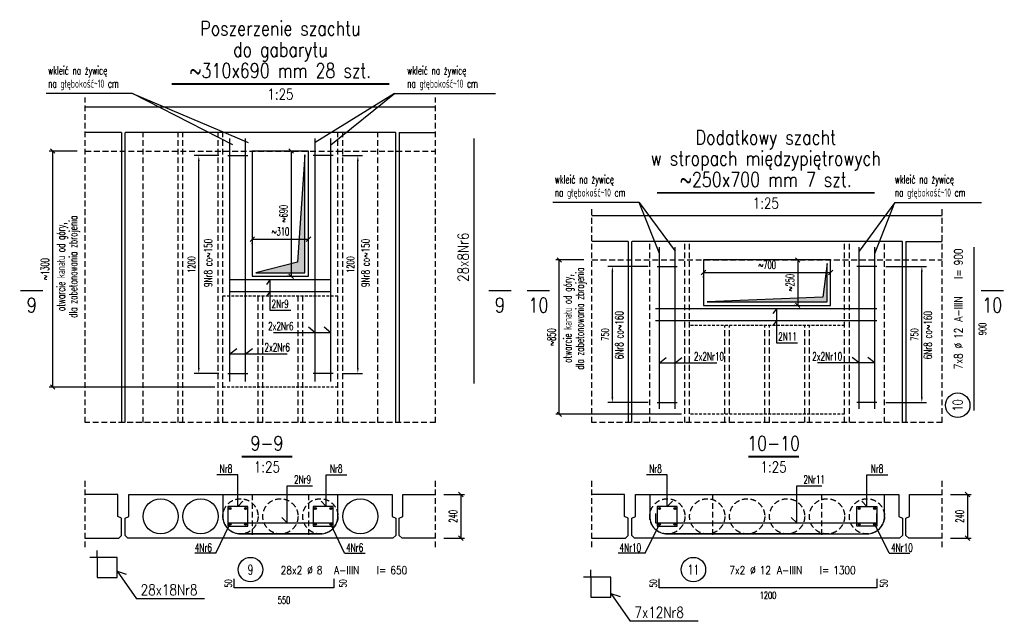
# Model space of a CAD drawing. Header units: millimetres. Extents: x 42034 to 81515, y -12159 to 10238.
# Tile 12 of 14: x 63890 to 69314, y 6774 to 10088. Entities that reach past the tile are written whole.
import ezdxf
from ezdxf.enums import TextEntityAlignment as Align

# ---------------------------------------------------------------- set-up
doc = ezdxf.new("R2010")
doc.units = ezdxf.units.MM
doc.header["$LTSCALE"] = 2.5
doc.linetypes.add('DASHED', pattern=[19.05, 12.7, -6.35])
doc.linetypes.add('DASHED2', pattern=[9.525, 6.35, -3.175])
for name, color, linetype in [('Gruba', 6, 'Continuous'), ('Niewidoczne', 181, 'DASHED'), ('Odnosnik_strzemiona', 40, 'Continuous'), ('Odnosnik_zbrojenie', 25, 'Continuous'), ('Opis_zbrojenie', 7, 'Continuous'), ('Otwory_projektowane', 3, 'Continuous'), ('Przekroj', 2, 'Continuous'), ('Przerywana', 5, 'DASHED'), ('Sciany_nosne', 2, 'DASHED'), ('Strzemiona', 4, 'Continuous'), ('Tekst', 31, 'Continuous'), ('Widok', 8, 'Continuous'), ('Wyburzenia', 115, 'DASHED2'), ('Wymiary', 86, 'Continuous'), ('wymiary_zbrojenie', 111, 'Continuous'), ('Zbrojenie', 1, 'Continuous')]:
    doc.layers.add(name, color=color, linetype=linetype)
doc.styles.add('Romans', font='romans.shx', dxfattribs={"width": 0.6})
doc.styles.get("Standard").update_dxf_attribs({"font": 'romans.shx', "width": 0.65})
doc.styles.add('style1', font='romand.shx', dxfattribs={"width": 0.8})
doc.dimstyles.new('OP_preta_25', dxfattribs={"dimscale": 10, "dimtxt": 4, "dimasz": 4, "dimexe": 2.5, "dimexo": 5, "dimgap": 1.2, "dimtad": 1, "dimdec": 0, "dimrnd": 5, "dimzin": 9, "dimdsep": 46, "dimtxsty": 'Romans', "dimblk": 'OBLIQUE', "dimcen": 20, "dimdle": 2.5, "dimse1": 1, "dimse2": 1, "dimsd1": 1, "dimsd2": 1, "dimclrt": 31, "dimadec": 0, "dimazin": 0, "dimtfac": 1, "dimtdec": 0, "dimtix": 1, "dimtmove": 1, "dimatfit": 2, "dimldrblk": 'DOT', "dimfxl": 0, "dimtolj": 1, "dimtzin": 0, "dimarcsym": 0})
doc.dimstyles.new('Skala_25', dxfattribs={"dimscale": 10, "dimtxt": 4.5, "dimasz": 2.5, "dimexe": 2, "dimexo": 4.5, "dimgap": 2, "dimtad": 1, "dimdec": 0, "dimdsep": 46, "dimtxsty": 'Romans', "dimblk": 'OBLIQUE', "dimcen": 0.09, "dimclrt": 31, "dimadec": 0, "dimazin": 0, "dimtfac": 1, "dimtdec": 0, "dimtix": 1, "dimtmove": 2, "dimatfit": 3, "dimldrblk": 'DOT', "dimfxl": 1, "dimtolj": 1, "dimtzin": 0, "dimarcsym": 0})
doc.dimstyles.new('Strzemiona_25', dxfattribs={"dimscale": 10, "dimtxt": 4, "dimasz": 3, "dimexe": 2.5, "dimexo": 5, "dimgap": 2, "dimtad": 1, "dimdec": 0, "dimrnd": 5, "dimzin": 9, "dimdsep": 46, "dimtxsty": 'Romans', "dimcen": 20, "dimclrt": 31, "dimadec": 1, "dimazin": 2, "dimtfac": 1, "dimtdec": 0, "dimtix": 1, "dimtmove": 2, "dimatfit": 2, "dimfxl": 1, "dimtolj": 1, "dimtzin": 0, "dimarcsym": 0})

# ---------------------------------------------------------------- blocks, each defined once
blk = doc.blocks.new('_Oblique')
at = {"color": 0, "linetype": 'ByBlock', "lineweight": -2}
blk.add_line((-0.5, -0.5), (0.5, 0.5), dxfattribs=at)
blk = doc.blocks.new('*D204')
at = {"layer": 'Defpoints', "color": 0, "transparency": 16777216}
for p in [(64071.3, 9364.3), (64251, 9364.3), (65009, 8064.3)]:
    blk.add_point(p, dxfattribs=at)
at = {"layer": 'Wymiary', "color": 0, "lineweight": -2, "transparency": 16777216}
for p, q in [((64206, 9364.3), (64051.3, 9364.3)), ((64071.3, 8064.3), (64071.3, 9364.3)), ((64964, 8064.3), (64051.3, 8064.3))]:
    blk.add_line(p, q, dxfattribs=at)
at = {"layer": 'Wymiary', "color": 0, "lineweight": -2, "transparency": 16777216, "xscale": 25, "yscale": 25, "zscale": 25}
for p, rotation in [((64071.3, 9364.3), 90), ((64071.3, 8064.3), 270)]:
    blk.add_blockref('_Oblique', p, dxfattribs=dict(at, rotation=rotation))
at = {"layer": 'Wymiary', "color": 31, "transparency": 16777216, "insert": (64028.8, 8714.3), "char_height": 45, "attachment_point": 5, "rotation": 90, "style": 'Romans'}
blk.add_mtext('\\A1;~1300', dxfattribs=at)
blk = doc.blocks.new('_Dot')
at = {"color": 0, "linetype": 'ByBlock', "lineweight": -2}
blk.add_line((-0.5, 0), (-1, 0), dxfattribs=at)
at = {"color": 0, "linetype": 'ByBlock', "const_width": 0.5}
blk.add_lwpolyline([(-0.25, 0, 1), (0.25, 0, 1)], format="xyb", close=True, dxfattribs=at)
blk = doc.blocks.new('*D205')
at = {"layer": 'Defpoints', "color": 0, "transparency": 16777216}
for p in [(66181, 7472.2), (66181, 7232.2), (66319.7, 7232.2)]:
    blk.add_point(p, dxfattribs=at)
at = {"layer": 'Wymiary', "color": 0, "lineweight": -2, "transparency": 16777216}
for p, q in [((66226, 7472.2), (66339.7, 7472.2)), ((66319.7, 7472.2), (66319.7, 7232.2)), ((66226, 7232.2), (66339.7, 7232.2))]:
    blk.add_line(p, q, dxfattribs=at)
at = {"layer": 'Wymiary', "color": 0, "lineweight": -2, "transparency": 16777216, "xscale": 25, "yscale": 25, "zscale": 25}
for p, rotation in [((66319.7, 7472.2), 90), ((66319.7, 7232.2), 270)]:
    blk.add_blockref('_Oblique', p, dxfattribs=dict(at, rotation=rotation))
at = {"layer": 'Wymiary', "color": 31, "transparency": 16777216, "insert": (66277.2, 7352.2), "char_height": 45, "attachment_point": 5, "rotation": 90, "style": 'Romans'}
blk.add_mtext('\\A1;240', dxfattribs=at)
blk = doc.blocks.new('*D206')
at = {"layer": 'Defpoints', "color": 0, "ltscale": 0.2, "transparency": 16777216}
for p in [(65418.6, 9364.3), (65385.7, 8674.3), (65414.6, 8674.3)]:
    blk.add_point(p, dxfattribs=at)
at = {"layer": 'Wymiary', "color": 0, "lineweight": -2, "ltscale": 0.2, "transparency": 16777216}
for p, q in [((65373.6, 9364.3), (65365.7, 9364.3)), ((65385.7, 9364.3), (65385.7, 8674.3)), ((65369.6, 8674.3), (65365.7, 8674.3))]:
    blk.add_line(p, q, dxfattribs=at)
at = {"layer": 'Wymiary', "color": 0, "lineweight": -2, "ltscale": 0.2, "transparency": 16777216, "xscale": 25, "yscale": 25, "zscale": 25}
for p, rotation in [((65385.7, 9364.3), 90), ((65385.7, 8674.3), 270)]:
    blk.add_blockref('_Oblique', p, dxfattribs=dict(at, rotation=rotation))
at = {"layer": 'Wymiary', "color": 31, "ltscale": 0.2, "transparency": 16777216, "insert": (65343.2, 9019.3), "char_height": 45, "attachment_point": 5, "rotation": 90, "style": 'Romans'}
blk.add_mtext('\\A1;~690', dxfattribs=at)
blk = doc.blocks.new('*D207')
at = {"layer": 'Defpoints', "color": 0, "ltscale": 0.2, "transparency": 16777216}
for p in [(65171, 8897.5), (65481, 8897.5), (65481, 8878.6)]:
    blk.add_point(p, dxfattribs=at)
at = {"layer": 'Wymiary', "color": 0, "lineweight": -2, "ltscale": 0.2, "transparency": 16777216}
for p, q in [((65171, 8878.6), (65481, 8878.6)), ((65171, 8852.5), (65171, 8858.6)), ((65481, 8852.5), (65481, 8858.6))]:
    blk.add_line(p, q, dxfattribs=at)
at = {"layer": 'Wymiary', "color": 0, "lineweight": -2, "ltscale": 0.2, "transparency": 16777216, "xscale": 25, "yscale": 25, "zscale": 25, "rotation": 180}
blk.add_blockref('_Oblique', (65171, 8878.6), dxfattribs=at)
at = {"layer": 'Wymiary', "color": 0, "lineweight": -2, "ltscale": 0.2, "transparency": 16777216, "xscale": 25, "yscale": 25, "zscale": 25}
blk.add_blockref('_Oblique', (65481, 8878.6), dxfattribs=at)
at = {"layer": 'Wymiary', "color": 31, "ltscale": 0.2, "transparency": 16777216, "insert": (65326, 8921.1), "char_height": 45, "attachment_point": 5, "style": 'Romans'}
blk.add_mtext('\\A1;~310', dxfattribs=at)
blk = doc.blocks.new('*D208')
at = {"layer": 'Defpoints', "color": 0, "transparency": 16777216}
for p in [(64876.2, 9339.3), (65036, 9339.3), (65036, 8139.3)]:
    blk.add_point(p, dxfattribs=at)
at = {"layer": 'Odnosnik_strzemiona', "color": 0, "lineweight": -2, "transparency": 16777216}
for p, q in [((64986, 9339.3), (64851.2, 9339.3)), ((64876.2, 8169.3), (64876.2, 9309.3)), ((64986, 8139.3), (64851.2, 8139.3))]:
    blk.add_line(p, q, dxfattribs=at)
at = {"layer": 'Odnosnik_strzemiona', "color": 0, "transparency": 16777216}
for points in [[(64871.2, 9309.3), (64881.2, 9309.3), (64876.2, 9339.3)], [(64871.2, 8169.3), (64881.2, 8169.3), (64876.2, 8139.3)]]:
    blk.add_solid(points, dxfattribs=at)
at = {"layer": 'Odnosnik_strzemiona', "color": 31, "transparency": 16777216, "insert": (64836.2, 8739.3), "char_height": 40, "attachment_point": 5, "rotation": 90, "style": 'Romans'}
blk.add_mtext('\\A1;1200', dxfattribs=at)
blk = doc.blocks.new('*D203')
at = {"layer": 'Defpoints', "color": 0, "transparency": 16777216}
for p in [(65616, 9339.3), (65752.5, 9339.3), (65616, 8139.3)]:
    blk.add_point(p, dxfattribs=at)
at = {"layer": 'Odnosnik_strzemiona', "color": 0, "lineweight": -2, "transparency": 16777216}
for p, q in [((65666, 9339.3), (65777.5, 9339.3)), ((65752.5, 8169.3), (65752.5, 9309.3)), ((65666, 8139.3), (65777.5, 8139.3))]:
    blk.add_line(p, q, dxfattribs=at)
at = {"layer": 'Odnosnik_strzemiona', "color": 0, "transparency": 16777216}
for points in [[(65747.5, 9309.3), (65757.5, 9309.3), (65752.5, 9339.3)], [(65747.5, 8169.3), (65757.5, 8169.3), (65752.5, 8139.3)]]:
    blk.add_solid(points, dxfattribs=at)
at = {"layer": 'Odnosnik_strzemiona', "color": 31, "transparency": 16777216, "insert": (65712.5, 8739.3), "char_height": 40, "attachment_point": 5, "rotation": 90, "style": 'Romans'}
blk.add_mtext('\\A1;1200', dxfattribs=at)
blk = doc.blocks.new('*D209')
at = {"layer": 'Defpoints', "color": 0, "ltscale": 0.2, "transparency": 16777216}
for p in [(65071, 6958.2), (65621, 6958.2), (65621, 6858.5)]:
    blk.add_point(p, dxfattribs=at)
at = {"layer": 'wymiary_zbrojenie', "color": 31, "ltscale": 0.2, "transparency": 16777216, "insert": (65346, 6890.5), "char_height": 40, "attachment_point": 5, "style": 'Romans'}
blk.add_mtext('\\A1;550', dxfattribs=at)
blk = doc.blocks.new('*D210')
at = {"layer": 'Defpoints', "color": 0, "ltscale": 0.2, "transparency": 16777216}
for p in [(65071, 7008.2), (65071, 7008.2), (65071, 6958.2)]:
    blk.add_point(p, dxfattribs=at)
at = {"layer": 'wymiary_zbrojenie', "color": 31, "ltscale": 0.2, "transparency": 16777216, "insert": (65039, 6983.2), "char_height": 40, "attachment_point": 5, "rotation": 90, "style": 'Romans'}
blk.add_mtext('\\A1;50', dxfattribs=at)
blk = doc.blocks.new('Op_preta')
at = {"color": 7}
blk.add_circle((-30.3, 68.1), 37.5, dxfattribs=at)
at = {"color": 31, "width": 0.8}
for s, p in [('%%c', (143.2, 53.6)), ('l=', (356.2, 53.6))]:
    blk.add_text(s, height=25, dxfattribs=at).set_placement(p)
at = {"color": 31, "width": 0.7}
blk.add_attdef('222', text='', height=30, dxfattribs=at).set_placement((-30.3, 68.1), align=Align.MIDDLE)
at = {"color": 31, "width": 0.8}
blk.add_attdef('222X10', text='', height=25, dxfattribs=at).set_placement((128.3, 53.6), align=Align.RIGHT)
for tag, p in [('25', (172.8, 53.6)), ('RB500W', (225.6, 53.6)), ('1000', (397.8, 53.6))]:
    blk.add_attdef(tag, p, '', height=25, dxfattribs=at)
blk = doc.blocks.new('*D211')
at = {"layer": 'Defpoints', "color": 0, "ltscale": 0.2, "transparency": 16777216}
for p in [(65621, 7008.2), (65621, 6958.2), (65702.9, 6958.2)]:
    blk.add_point(p, dxfattribs=at)
at = {"layer": 'wymiary_zbrojenie', "color": 31, "ltscale": 0.2, "transparency": 16777216, "insert": (65670.9, 6983.2), "char_height": 40, "attachment_point": 5, "rotation": 90, "style": 'Romans'}
blk.add_mtext('\\A1;50', dxfattribs=at)
blk = doc.blocks.new('*D212')
at = {"layer": 'Defpoints', "color": 0, "transparency": 16777216}
for p in [(66862.6, 8764.3), (67042.4, 8764.3), (67580.4, 7914.3)]:
    blk.add_point(p, dxfattribs=at)
at = {"layer": 'Wymiary', "color": 0, "lineweight": -2, "transparency": 16777216}
for p, q in [((66997.4, 8764.3), (66842.6, 8764.3)), ((66862.6, 7914.3), (66862.6, 8764.3)), ((67535.4, 7914.3), (66842.6, 7914.3))]:
    blk.add_line(p, q, dxfattribs=at)
at = {"layer": 'Wymiary', "color": 0, "lineweight": -2, "transparency": 16777216, "xscale": 25, "yscale": 25, "zscale": 25}
for p, rotation in [((66862.6, 8764.3), 90), ((66862.6, 7914.3), 270)]:
    blk.add_blockref('_Oblique', p, dxfattribs=dict(at, rotation=rotation))
at = {"layer": 'Wymiary', "color": 31, "transparency": 16777216, "insert": (66820.1, 8339.3), "char_height": 45, "attachment_point": 5, "rotation": 90, "style": 'Romans'}
blk.add_mtext('\\A1;~850', dxfattribs=at)
blk = doc.blocks.new('*D213')
at = {"layer": 'Defpoints', "color": 0, "transparency": 16777216}
for p in [(68972.4, 7472.2), (68972.4, 7232.2), (69111.1, 7232.2)]:
    blk.add_point(p, dxfattribs=at)
at = {"layer": 'Wymiary', "color": 0, "lineweight": -2, "transparency": 16777216}
for p, q in [((69017.4, 7472.2), (69131.1, 7472.2)), ((69111.1, 7472.2), (69111.1, 7232.2)), ((69017.4, 7232.2), (69131.1, 7232.2))]:
    blk.add_line(p, q, dxfattribs=at)
at = {"layer": 'Wymiary', "color": 0, "lineweight": -2, "transparency": 16777216, "xscale": 25, "yscale": 25, "zscale": 25}
for p, rotation in [((69111.1, 7472.2), 90), ((69111.1, 7232.2), 270)]:
    blk.add_blockref('_Oblique', p, dxfattribs=dict(at, rotation=rotation))
at = {"layer": 'Wymiary', "color": 31, "transparency": 16777216, "insert": (69068.6, 7352.2), "char_height": 45, "attachment_point": 5, "rotation": 90, "style": 'Romans'}
blk.add_mtext('\\A1;240', dxfattribs=at)
blk = doc.blocks.new('*D214')
at = {"layer": 'Defpoints', "color": 0, "ltscale": 0.2, "transparency": 16777216}
for p in [(68205, 8764.3), (68176, 8514.3), (68205, 8514.3)]:
    blk.add_point(p, dxfattribs=at)
at = {"layer": 'Wymiary', "color": 0, "lineweight": -2, "ltscale": 0.2, "transparency": 16777216}
for p, q in [((68160, 8764.3), (68156, 8764.3)), ((68176, 8764.3), (68176, 8514.3)), ((68160, 8514.3), (68156, 8514.3))]:
    blk.add_line(p, q, dxfattribs=at)
at = {"layer": 'Wymiary', "color": 0, "lineweight": -2, "ltscale": 0.2, "transparency": 16777216, "xscale": 25, "yscale": 25, "zscale": 25}
for p, rotation in [((68176, 8764.3), 90), ((68176, 8514.3), 270)]:
    blk.add_blockref('_Oblique', p, dxfattribs=dict(at, rotation=rotation))
at = {"layer": 'Wymiary', "color": 31, "ltscale": 0.2, "transparency": 16777216, "insert": (68133.5, 8639.3), "char_height": 45, "attachment_point": 5, "rotation": 90, "style": 'Romans'}
blk.add_mtext('\\A1;~250', dxfattribs=at)
blk = doc.blocks.new('*D215')
at = {"layer": 'Defpoints', "color": 0, "ltscale": 0.2, "transparency": 16777216}
for p in [(67657.4, 8713.6), (68357.4, 8713.6), (68357.4, 8694.8)]:
    blk.add_point(p, dxfattribs=at)
at = {"layer": 'Wymiary', "color": 0, "lineweight": -2, "ltscale": 0.2, "transparency": 16777216}
for p, q in [((67657.4, 8694.8), (68357.4, 8694.8)), ((67657.4, 8668.6), (67657.4, 8674.8)), ((68357.4, 8668.6), (68357.4, 8674.8))]:
    blk.add_line(p, q, dxfattribs=at)
at = {"layer": 'Wymiary', "color": 0, "lineweight": -2, "ltscale": 0.2, "transparency": 16777216, "xscale": 25, "yscale": 25, "zscale": 25, "rotation": 180}
blk.add_blockref('_Oblique', (67657.4, 8694.8), dxfattribs=at)
at = {"layer": 'Wymiary', "color": 0, "lineweight": -2, "ltscale": 0.2, "transparency": 16777216, "xscale": 25, "yscale": 25, "zscale": 25}
blk.add_blockref('_Oblique', (68357.4, 8694.8), dxfattribs=at)
at = {"layer": 'Wymiary', "color": 31, "ltscale": 0.2, "transparency": 16777216, "insert": (68007.4, 8737.3), "char_height": 45, "attachment_point": 5, "style": 'Romans'}
blk.add_mtext('\\A1;~700', dxfattribs=at)
blk = doc.blocks.new('*D216')
at = {"layer": 'Defpoints', "color": 0, "transparency": 16777216}
for p in [(67154.9, 8729.3), (67402.4, 8729.3), (67402.4, 7979.3)]:
    blk.add_point(p, dxfattribs=at)
at = {"layer": 'Odnosnik_strzemiona', "color": 0, "lineweight": -2, "transparency": 16777216}
for p, q in [((67352.4, 8729.3), (67129.9, 8729.3)), ((67154.9, 8009.3), (67154.9, 8699.3)), ((67352.4, 7979.3), (67129.9, 7979.3))]:
    blk.add_line(p, q, dxfattribs=at)
at = {"layer": 'Odnosnik_strzemiona', "color": 0, "transparency": 16777216}
for points in [[(67149.9, 8699.3), (67159.9, 8699.3), (67154.9, 8729.3)], [(67149.9, 8009.3), (67159.9, 8009.3), (67154.9, 7979.3)]]:
    blk.add_solid(points, dxfattribs=at)
at = {"layer": 'Odnosnik_strzemiona', "color": 31, "transparency": 16777216, "insert": (67114.9, 8354.3), "char_height": 40, "attachment_point": 5, "rotation": 90, "style": 'Romans'}
blk.add_mtext('\\A1;750', dxfattribs=at)
blk = doc.blocks.new('*D217')
at = {"layer": 'Defpoints', "color": 0, "ltscale": 0.2, "transparency": 16777216}
for p in [(67412.4, 6958.2), (68612.4, 6958.2), (68612.4, 6885.2)]:
    blk.add_point(p, dxfattribs=at)
at = {"layer": 'wymiary_zbrojenie', "color": 31, "ltscale": 0.2, "transparency": 16777216, "insert": (68012.4, 6917.2), "char_height": 40, "attachment_point": 5, "style": 'Romans'}
blk.add_mtext('\\A1;1200', dxfattribs=at)
blk = doc.blocks.new('*D218')
at = {"layer": 'Defpoints', "color": 0, "ltscale": 0.2, "transparency": 16777216}
for p in [(67412.4, 7008.2), (67412.4, 7008.2), (67412.4, 6958.2)]:
    blk.add_point(p, dxfattribs=at)
at = {"layer": 'wymiary_zbrojenie', "color": 31, "ltscale": 0.2, "transparency": 16777216, "insert": (67380.4, 6983.2), "char_height": 40, "attachment_point": 5, "rotation": 90, "style": 'Romans'}
blk.add_mtext('\\A1;50', dxfattribs=at)
blk = doc.blocks.new('*D219')
at = {"layer": 'Defpoints', "color": 0, "transparency": 16777216}
for p in [(68612.4, 8729.3), (68859.8, 8729.3), (68612.4, 7979.3)]:
    blk.add_point(p, dxfattribs=at)
at = {"layer": 'Odnosnik_strzemiona', "color": 0, "lineweight": -2, "transparency": 16777216}
for p, q in [((68662.4, 8729.3), (68884.8, 8729.3)), ((68859.8, 8009.3), (68859.8, 8699.3)), ((68662.4, 7979.3), (68884.8, 7979.3))]:
    blk.add_line(p, q, dxfattribs=at)
at = {"layer": 'Odnosnik_strzemiona', "color": 0, "transparency": 16777216}
for points in [[(68854.8, 8699.3), (68864.8, 8699.3), (68859.8, 8729.3)], [(68854.8, 8009.3), (68864.8, 8009.3), (68859.8, 7979.3)]]:
    blk.add_solid(points, dxfattribs=at)
at = {"layer": 'Odnosnik_strzemiona', "color": 31, "transparency": 16777216, "insert": (68819.8, 8354.3), "char_height": 40, "attachment_point": 5, "rotation": 90, "style": 'Romans'}
blk.add_mtext('\\A1;750', dxfattribs=at)
blk = doc.blocks.new('*D220')
at = {"layer": 'Defpoints', "color": 0, "ltscale": 0.2, "transparency": 16777216}
for p in [(69148.5, 8834.3), (69225.7, 8834.3), (69148.5, 7934.3)]:
    blk.add_point(p, dxfattribs=at)
at = {"layer": 'wymiary_zbrojenie', "color": 31, "ltscale": 0.2, "transparency": 16777216, "insert": (69193.7, 8384.3), "char_height": 40, "attachment_point": 5, "rotation": 90, "style": 'Romans'}
blk.add_mtext('\\A1;900', dxfattribs=at)
blk = doc.blocks.new('*D221')
at = {"layer": 'Defpoints', "color": 0, "ltscale": 0.2, "transparency": 16777216}
for p in [(68612.4, 7008.2), (68682.9, 7008.2), (68611.4, 6958.2)]:
    blk.add_point(p, dxfattribs=at)
at = {"layer": 'wymiary_zbrojenie', "color": 31, "ltscale": 0.2, "transparency": 16777216, "insert": (68650.9, 6983.2), "char_height": 40, "attachment_point": 5, "rotation": 90, "style": 'Romans'}
blk.add_mtext('\\A1;50', dxfattribs=at)

msp = doc.modelspace()

# ---------------------------------------------------------------- hatches: boundary and pattern name
at = {"layer": 'Otwory_projektowane', "ltscale": 0.2}
h = msp.add_hatch(color=256, dxfattribs=at)
h.dxf.hatch_style = 1
h.paths.add_polyline_path([(65461, 9344.3), (65419.9, 8751.8), (65191, 8694.3), (65461, 8694.3)])
h = msp.add_hatch(color=256, dxfattribs=at)
h.dxf.hatch_style = 1
h.paths.add_polyline_path([(68337.4, 8744.3), (68313.7, 8560), (67677.4, 8534.3), (68337.4, 8534.3)])
at = {"layer": 'Zbrojenie', "ltscale": 0.25}
h = msp.add_hatch(color=256, dxfattribs=at)
h.dxf.hatch_style = 1
h.paths.add_polyline_path([(65054, 7395.2, 1), (65042, 7395.2, 1)])
h = msp.add_hatch(color=256, dxfattribs=at)
h.dxf.hatch_style = 1
h.paths.add_polyline_path([(65140, 7395.2, 1), (65128, 7395.2, 1)])
h = msp.add_hatch(color=256, dxfattribs=at)
h.dxf.hatch_style = 1
h.paths.add_polyline_path([(65524, 7395.2, 1), (65512, 7395.2, 1)])
h = msp.add_hatch(color=256, dxfattribs=at)
h.dxf.hatch_style = 1
h.paths.add_polyline_path([(65610, 7395.2, 1), (65598, 7395.2, 1)])
h = msp.add_hatch(color=256, dxfattribs=at)
h.dxf.hatch_style = 1
h.paths.add_polyline_path([(67420.4, 7395.2, 1), (67408.4, 7395.2, 1)])
h = msp.add_hatch(color=256, dxfattribs=at)
h.dxf.hatch_style = 1
h.paths.add_polyline_path([(67506.4, 7395.2, 1), (67494.4, 7395.2, 1)])
h = msp.add_hatch(color=256, dxfattribs=at)
h.dxf.hatch_style = 1
h.paths.add_polyline_path([(68508.4, 7395.2, -1), (68520.4, 7395.2, -1)])
h = msp.add_hatch(color=256, dxfattribs=at)
h.dxf.hatch_style = 1
h.paths.add_polyline_path([(68594.4, 7395.2, -1), (68606.4, 7395.2, -1)])
h = msp.add_hatch(color=256, dxfattribs=at)
h.dxf.hatch_style = 1
h.paths.add_polyline_path([(65054, 7309.2, 1), (65042, 7309.2, 1)])
h = msp.add_hatch(color=256, dxfattribs=at)
h.dxf.hatch_style = 1
h.paths.add_polyline_path([(65140, 7309.2, 1), (65128, 7309.2, 1)])
h = msp.add_hatch(color=256, dxfattribs=at)
h.dxf.hatch_style = 1
h.paths.add_polyline_path([(65524, 7309.2, 1), (65512, 7309.2, 1)])
h = msp.add_hatch(color=256, dxfattribs=at)
h.dxf.hatch_style = 1
h.paths.add_polyline_path([(65610, 7309.2, 1), (65598, 7309.2, 1)])
h = msp.add_hatch(color=256, dxfattribs=at)
h.dxf.hatch_style = 1
h.paths.add_polyline_path([(67420.4, 7309.2, 1), (67408.4, 7309.2, 1)])
h = msp.add_hatch(color=256, dxfattribs=at)
h.dxf.hatch_style = 1
h.paths.add_polyline_path([(67506.4, 7309.2, 1), (67494.4, 7309.2, 1)])
h = msp.add_hatch(color=256, dxfattribs=at)
h.dxf.hatch_style = 1
h.paths.add_polyline_path([(68508.4, 7309.2, -1), (68520.4, 7309.2, -1)])
h = msp.add_hatch(color=256, dxfattribs=at)
h.dxf.hatch_style = 1
h.paths.add_polyline_path([(68594.4, 7309.2, -1), (68606.4, 7309.2, -1)])

# ---------------------------------------------------------------- linework, layer by layer
at = {"layer": 'Gruba'}
for points, const_width in [([(64726, 9734), (65926, 9734)], 10), ([(67400.2, 9134), (68600.2, 9134)], 10), ([(63893.3, 8595.6), (64018.3, 8595.6)], 7.5), ([(66472.6, 8595.6), (66597.6, 8595.6)], 7.5), ([(66684.7, 8595.6), (66809.7, 8595.6)], 7.5), ([(69185.5, 8595.6), (69310.5, 8595.6)], 7.5), ([(65111.8, 7680.9), (65391.8, 7680.9)], 10), ([(67903.1, 7680.9), (68183.1, 7680.9)], 10)]:
    msp.add_lwpolyline(points, dxfattribs=dict(at, const_width=const_width))
at = {"layer": 'Niewidoczne'}
for p, q in [((64569, 7868.8), (64569, 9466.5)), ((64763, 7868.8), (64763, 9466.5)), ((64789, 7868.8), (64789, 9466.5)), ((64983, 7868.8), (64983, 9466.5)), ((65009, 7868.8), (65009, 9466.5)), ((65643, 7868.8), (65643, 9466.5)), ((65669, 7868.8), (65669, 9466.5)), ((65863, 7868.8), (65863, 9466.5)), ((67360.4, 7868.8), (67360.4, 8866.5)), ((67554.4, 7868.8), (67554.4, 8866.5)), ((67580.4, 7868.8), (67580.4, 8866.5)), ((68434.4, 7868.8), (68434.4, 8866.5)), ((68460.4, 7868.8), (68460.4, 8866.5)), ((68654.4, 7868.8), (68654.4, 8866.5)), ((65203, 7868.8), (65203, 8564.3)), ((65229, 7868.8), (65229, 8564.3)), ((65423, 7868.8), (65423, 8564.3)), ((65449, 7868.8), (65449, 8564.3)), ((67774.4, 7868.8), (67774.4, 8404.3)), ((67800.4, 7868.8), (67800.4, 8404.3)), ((67994.4, 7868.8), (67994.4, 8404.3)), ((68020.4, 7868.8), (68020.4, 8404.3)), ((68214.4, 7868.8), (68214.4, 8404.3)), ((68240.4, 7868.8), (68240.4, 8404.3)), ((65171, 7472.2), (65171, 7232.2)), ((65481, 7472.2), (65481, 7232.2)), ((67707.4, 7472.2), (67707.4, 7232.2)), ((68307.4, 7472.2), (68307.4, 7232.2))]:
    msp.add_line(p, q, dxfattribs=at)
for centre in [(65106, 7352.2), (65326, 7352.2), (65546, 7352.2), (67457.4, 7352.2), (67677.4, 7352.2), (67897.4, 7352.2), (68117.4, 7352.2), (68337.4, 7352.2), (68557.4, 7352.2)]:
    msp.add_circle(centre, 97, dxfattribs=at)
at = {"layer": 'Odnosnik_strzemiona'}
for p, q in [((65091, 7580.3), (64976.6, 7580.3)), ((65091, 7407.2), (65091, 7580.3)), ((65577.6, 7407.2), (65577.6, 7580.3)), ((65577.6, 7580.3), (65692, 7580.3)), ((67457.4, 7580.3), (67343, 7580.3)), ((67457.4, 7407.2), (67457.4, 7580.3)), ((68557.4, 7407.2), (68557.4, 7580.3)), ((68557.4, 7580.3), (68671.8, 7580.3)), ((65091, 7407.2), (65119, 7435)), ((65577.6, 7407.2), (65549.7, 7435)), ((67457.4, 7407.2), (67485.3, 7435)), ((68557.4, 7407.2), (68529.5, 7435))]:
    msp.add_line(p, q, dxfattribs=at)
at = {"layer": 'Odnosnik_zbrojenie', "ltscale": 0.2}
for p, q in [((64511.9, 9680.5), (64035.2, 9680.5)), ((65063, 9399.2), (64511.9, 9680.5)), ((64511.9, 9680.5), (65149, 9412.1)), ((65955.1, 9680.5), (65518, 9412.1)), ((65604, 9399.2), (65955.1, 9680.5)), ((65955.1, 9680.5), (66511.4, 9680.5)), ((67303.3, 9080.5), (66826.5, 9080.5)), ((67414.4, 8799.2), (67303.3, 9080.5)), ((67303.3, 9080.5), (67500.4, 8812.1)), ((68711.5, 9080.5), (68514.4, 8812.1)), ((68600.4, 8799.2), (68711.5, 9080.5)), ((68711.5, 9080.5), (69188.2, 9080.5)), ((65267.4, 8654.3), (65248.5, 8629.2)), ((65267.4, 8654.3), (65267.4, 8487.5)), ((65267.4, 8589.3), (65248.5, 8564.2)), ((65267.4, 8487.5), (65383.6, 8487.5)), ((68058.7, 8494.3), (68039.8, 8469.2)), ((68058.7, 8494.3), (68058.7, 8307.5)), ((68058.7, 8429.3), (68039.8, 8404.2)), ((65604, 8363.8), (65288.7, 8363.8)), ((65518, 8363.8), (65480.6, 8393.9)), ((65604, 8363.8), (65566.6, 8393.9)), ((68058.7, 8307.5), (68174.9, 8307.5)), ((65048, 8247.2), (65085.5, 8277.3)), ((65048, 8247.2), (65363.4, 8247.2)), ((65134, 8247.2), (65171.5, 8277.3)), ((67414.4, 8197.2), (67451.9, 8227.3)), ((67414.4, 8197.2), (67729.7, 8197.2)), ((67500.4, 8197.2), (67537.9, 8227.3)), ((68600.4, 8197.2), (68285.1, 8197.2)), ((68514.4, 8197.2), (68476.9, 8227.3)), ((68600.4, 8197.2), (68562.9, 8227.3))]:
    msp.add_line(p, q, dxfattribs=at)
at = {"layer": 'Odnosnik_zbrojenie'}
for p, q in [((65364.1, 7317.3), (65364.1, 7519.6)), ((65364.1, 7519.6), (65503.4, 7519.6)), ((68170.5, 7317.3), (68170.5, 7519.6)), ((68170.5, 7519.6), (68309.8, 7519.6)), ((65364.1, 7317.3), (65334.4, 7346.2)), ((68170.5, 7317.3), (68140.7, 7346.2)), ((64969.3, 7148.8), (65048, 7309.2)), ((65678.2, 7148.8), (65604, 7309.2)), ((67335.7, 7148.8), (67414.4, 7309.2)), ((68679.1, 7148.8), (68600.4, 7309.2)), ((64969.3, 7148.8), (64854.8, 7148.8)), ((65678.2, 7148.8), (65792.8, 7148.8)), ((67335.7, 7148.8), (67186.4, 7148.8)), ((68679.1, 7148.8), (68793.6, 7148.8))]:
    msp.add_line(p, q, dxfattribs=at)
at = {"layer": 'Opis_zbrojenie', "ltscale": 0.25}
for p, q in [((64426.1, 7050.6), (64532.8, 6897.3)), ((64426.1, 7050.6), (64476.7, 7033.7)), ((64907.8, 6897.3), (64532.8, 6897.3)), ((67146.6, 6927.3), (67253.4, 6774)), ((67146.6, 6927.3), (67197.2, 6910.4)), ((67628.4, 6774), (67253.4, 6774))]:
    msp.add_line(p, q, dxfattribs=at)
at = {"layer": 'Otwory_projektowane', "lineweight": 25}
for points in [[(65171, 9364.3), (65171, 8674.3), (65481, 8674.3), (65481, 9364.3)], [(65419.9, 8751.8), (65191, 8694.3), (65461, 8694.3), (65461, 9344.3)], [(67657.4, 8764.3), (67657.4, 8514.3), (68357.4, 8514.3), (68357.4, 8764.3)], [(68313.7, 8560), (67677.4, 8534.3), (68337.4, 8534.3), (68337.4, 8744.3)]]:
    msp.add_lwpolyline(points, close=True, dxfattribs=at)
at = {"layer": 'Przekroj'}
for points in [[(64431, 7472.2), (64251, 7472.2)], [(64251, 7232.2), (64436, 7232.2), (64451, 7247.2), (64451, 7342.2), (64431, 7352.2), (64431, 7472.2)], [(64491, 7472.2), (65941, 7472.2), (65941, 7352.2), (65961, 7342.2), (65961, 7247.2), (65946, 7232.2), (64486, 7232.2), (64471, 7247.2), (64471, 7342.2), (64491, 7352.2), (64491, 7472.2)], [(66181, 7232.2), (65996, 7232.2), (65981, 7247.2), (65981, 7342.2), (66001, 7352.2), (66001, 7472.2)], [(66001, 7472.2), (66181, 7472.2)], [(67222.4, 7472.2), (67042.4, 7472.2)], [(67042.4, 7232.2), (67227.4, 7232.2), (67242.4, 7247.2), (67242.4, 7342.2), (67222.4, 7352.2), (67222.4, 7472.2)], [(67282.4, 7472.2), (68732.4, 7472.2), (68732.4, 7352.2), (68752.4, 7342.2), (68752.4, 7247.2), (68737.4, 7232.2), (67277.4, 7232.2), (67262.4, 7247.2), (67262.4, 7342.2), (67282.4, 7352.2), (67282.4, 7472.2)], [(68972.4, 7232.2), (68787.4, 7232.2), (68772.4, 7247.2), (68772.4, 7342.2), (68792.4, 7352.2), (68792.4, 7472.2)], [(68792.4, 7472.2), (68972.4, 7472.2)]]:
    msp.add_lwpolyline(points, dxfattribs=at)
at = {"layer": 'Przekroj', "ltscale": 0.2}
msp.add_lwpolyline([(65009, 7472.2), (65009, 7352.2, 0.414214), (65106, 7255.2), (65546, 7255.2, 0.414214), (65643, 7352.2), (65643, 7472.2)], format="xyb", dxfattribs=at)
at = {"layer": 'Przekroj'}
msp.add_lwpolyline([(67360.4, 7472.2), (67360.4, 7352.2, 0.414214), (67457.4, 7255.2), (68557.4, 7255.2, 0.414214), (68654.4, 7352.2), (68654.4, 7472.2)], format="xyb", dxfattribs=at)
for centre in [(64666, 7352.2), (64886, 7352.2)]:
    msp.add_circle(centre, 97, dxfattribs=at)
at = {"layer": 'Przekroj', "ltscale": 0.2}
msp.add_circle((65766, 7352.2), 97, dxfattribs=at)
at = {"layer": 'Przerywana'}
for p, q in [((64251, 7868.8), (64251, 9658.8)), ((66181, 7868.8), (66181, 9658.8)), ((67042.4, 7868.8), (67042.4, 9058.8)), ((68972.4, 7868.8), (68972.4, 9058.8)), ((66181, 7868.8), (64251, 7868.8)), ((68972.4, 7868.8), (67042.4, 7868.8)), ((64251, 7182.2), (64251, 7562.2)), ((66181, 7182.2), (66181, 7562.2)), ((67042.4, 7182.2), (67042.4, 7562.2)), ((68972.4, 7182.2), (68972.4, 7562.2))]:
    msp.add_line(p, q, dxfattribs=at)
at = {"layer": 'Sciany_nosne', "linetype": 'Continuous'}
for points in [[(64251, 9608.8), (66181, 9608.8)], [(67042.4, 9008.8), (68972.4, 9008.8)]]:
    msp.add_lwpolyline(points, dxfattribs=at)
at = {"layer": 'Sciany_nosne'}
for points in [[(64251, 9364.3), (66181, 9364.3)], [(67042.4, 8764.3), (68972.4, 8764.3)]]:
    msp.add_lwpolyline(points, dxfattribs=at)
at = {"layer": 'Strzemiona', "ltscale": 0.25}
for p, q in [((65036, 9339.3), (65146, 9339.3)), ((65616, 9339.3), (65506, 9339.3)), ((67402.4, 8729.3), (67512.4, 8729.3)), ((68612.4, 8729.3), (68502.4, 8729.3)), ((65036, 8139.3), (65146, 8139.3)), ((65616, 8139.3), (65506, 8139.3)), ((67402.4, 7979.3), (67512.4, 7979.3)), ((68612.4, 7979.3), (68502.4, 7979.3))]:
    msp.add_line(p, q, dxfattribs=at)
for points in [[(65036, 7297.2), (65146, 7297.2), (65146, 7407.2), (65036, 7407.2)], [(65506, 7297.2), (65616, 7297.2), (65616, 7407.2), (65506, 7407.2)], [(67402.4, 7297.2), (67512.4, 7297.2), (67512.4, 7407.2), (67402.4, 7407.2)], [(68612.4, 7297.2), (68502.4, 7297.2), (68502.4, 7407.2), (68612.4, 7407.2)]]:
    msp.add_lwpolyline(points, close=True, dxfattribs=at)
at = {"layer": 'Widok'}
for p, q in [((64451, 9466.5), (64251, 9466.5)), ((64451, 9466.5), (64451, 7868.8)), ((64471, 9465.5), (64472, 9466.5)), ((64471, 7868.8), (64471, 9465.5)), ((65960, 9466.5), (64472, 9466.5)), ((65960, 9466.5), (65961, 9465.5)), ((65961, 7868.8), (65961, 9465.5)), ((65981, 9465.5), (65982, 9466.5)), ((65981, 9465.5), (65981, 7868.8)), ((65982, 9466.5), (66181, 9466.5)), ((67242.4, 8866.5), (67042.4, 8866.5)), ((67242.4, 8866.5), (67242.4, 7868.8)), ((67262.4, 8865.5), (67263.4, 8866.5)), ((67262.4, 7868.8), (67262.4, 8865.5)), ((68751.4, 8866.5), (67263.4, 8866.5)), ((68751.4, 8866.5), (68752.4, 8865.5)), ((68752.4, 7868.8), (68752.4, 8865.5)), ((68772.4, 8865.5), (68773.4, 8866.5)), ((68772.4, 8865.5), (68772.4, 7868.8)), ((68773.4, 8866.5), (68972.4, 8866.5))]:
    msp.add_line(p, q, dxfattribs=at)
at = {"layer": 'Wyburzenia'}
for p, q in [((65643, 8564.3), (65009, 8564.3)), ((68434.4, 8404.3), (67580.4, 8404.3)), ((65643, 8064.3), (65009, 8064.3)), ((68434.4, 7914.3), (67580.4, 7914.3))]:
    msp.add_line(p, q, dxfattribs=at)
at = {"layer": 'Wymiary', "ltscale": 0.2}
for p, q in [((65546, 7255.2), (65106, 7255.2)), ((68337.4, 7255.2), (67457.4, 7255.2))]:
    msp.add_line(p, q, dxfattribs=at)
at = {"layer": 'Zbrojenie', "ltscale": 0.25}
for p, q in [((64316.1, 7124.7), (64316.1, 7164.7)), ((64316.1, 7124.7), (64276.1, 7124.7)), ((67036.6, 7017.2), (67036.6, 7057.2)), ((67036.6, 7017.2), (66996.6, 7017.2))]:
    msp.add_line(p, q, dxfattribs=at)
at = {"layer": 'Zbrojenie', "ltscale": 0.2}
for points in [[(65048, 8094.3), (65048, 9434.3)], [(65134, 8094.3), (65134, 9434.3)], [(65518, 8094.3), (65518, 9434.3)], [(65604, 8094.3), (65604, 9434.3)], [(67414.4, 7944.3), (67414.4, 8834.3)], [(67500.4, 7944.3), (67500.4, 8834.3)], [(68514.4, 7944.3), (68514.4, 8834.3)], [(68600.4, 7944.3), (68600.4, 8834.3)], [(65036, 7367.3), (65036, 7317.3), (65616, 7317.3), (65616, 7367.3)], [(67392.4, 7367.3), (67392.4, 7317.3), (68611.4, 7317.3), (68612.4, 7318.3), (68612.4, 7367.3)], [(65621, 7008.2), (65621, 6958.2), (65071, 6958.2), (65071, 7008.2)], [(68612.4, 7008.2), (68612.4, 6959.2), (68611.4, 6958.2), (67412.4, 6958.2), (67412.4, 7008.2)]]:
    msp.add_lwpolyline(points, dxfattribs=at)
at = {"layer": 'Zbrojenie'}
for points in [[(66394.2, 8084.3), (66394.2, 9434.3)], [(69148.5, 7934.3), (69148.5, 8834.3)], [(65604, 8654.3), (65051, 8654.3)], [(65604, 8589.3), (65051, 8589.3)], [(68612.4, 8494.3), (67392.4, 8494.3)], [(68612.4, 8429.3), (67392.4, 8429.3)]]:
    msp.add_lwpolyline(points, dxfattribs=at)
at = {"layer": 'Zbrojenie', "ltscale": 0.25}
for points in [[(64316.1, 7014.7), (64426.1, 7014.7), (64426.1, 7124.7), (64316.1, 7124.7)], [(67036.6, 6907.2), (67146.6, 6907.2), (67146.6, 7017.2), (67036.6, 7017.2)]]:
    msp.add_lwpolyline(points, close=True, dxfattribs=at)
for centre in [(65048, 7395.2), (65134, 7395.2), (65518, 7395.2), (65604, 7395.2), (67414.4, 7395.2), (67500.4, 7395.2), (68514.4, 7395.2), (68600.4, 7395.2), (65048, 7309.2), (65134, 7309.2), (65518, 7309.2), (65604, 7309.2), (67414.4, 7309.2), (67500.4, 7309.2), (68514.4, 7309.2), (68600.4, 7309.2)]:
    msp.add_circle(centre, 6, dxfattribs=at)

# ---------------------------------------------------------------- block references
at = {"layer": 'Opis_zbrojenie', "ltscale": 0.2, "xscale": 1.8, "yscale": 1.8, "zscale": 1.8, "rotation": 90}
msp.add_blockref('Op_preta', (69180.2, 8018.7), dxfattribs=at).add_auto_attribs({'222X10': '7x8', '222': '10', 'RB500W': 'A-IIIN', '25': '12', '1000': '900'})
at = {"layer": 'Opis_zbrojenie', "ltscale": 0.2, "xscale": 1.8, "yscale": 1.8, "zscale": 1.8}
for p, values in [((65215.7, 6936.3), {'222X10': '28x2', '222': '9', 'RB500W': 'A-IIIN', '25': '8', '1000': '650'}), ((67655.9, 6936.3), {'222X10': '7x2', '222': '11', 'RB500W': 'A-IIIN', '25': '12', '1000': '1300'})]:
    msp.add_blockref('Op_preta', p, dxfattribs=at).add_auto_attribs(values)

# ---------------------------------------------------------------- texts
at = {"layer": 'Gruba', "style": 'style1', "width": 0.8}
for s, p in [('Poszerzenie szachtu', (65326, 9976)), ('do gabarytu', (65326, 9860)), ('~310x690 mm 28 szt.', (65326, 9743.7)), ('Dodatkowy szacht', (68000.2, 9376)), ('w stropach międzypiętrowych', (68000.2, 9260)), ('~250x700 mm 7 szt.', (68000.2, 9143.7)), ('9-9', (65251.8, 7690.6)), ('10-10', (68043.1, 7690.6))]:
    msp.add_text(s, height=80, dxfattribs=at).set_placement(p, align=Align.BOTTOM_CENTER)
for s, height, p in [('1:25', 60, (65326, 9707.4)), ('1:25', 60, (68000.2, 9107.4)), ('9', 80, (63955.8, 8555.6)), ('9', 80, (66535.1, 8555.6)), ('10', 80, (66747.2, 8555.6)), ('10', 80, (69248, 8555.6)), ('1:25', 60, (65251.8, 7654.3)), ('1:25', 60, (68043.1, 7654.3))]:
    msp.add_text(s, height=height, dxfattribs=at).set_placement(p, align=Align.TOP_CENTER)
at = {"layer": 'Odnosnik_strzemiona', "width": 0.65}
for s, p in [('9Nr8 co~150', (64950.5, 8615.3)), ('9Nr8 co~150', (65817.7, 8615.3)), ('6Nr8 co~160', (67215.5, 8217.3)), ('6Nr8 co~160', (68915.6, 8217.3))]:
    msp.add_text(s, height=45, rotation=90, dxfattribs=at).set_placement(p)
for p in [(64991.8, 7592), (65598.9, 7592), (67358.1, 7592), (68578.6, 7592)]:
    msp.add_text('Nr8', height=45, dxfattribs=at).set_placement(p)
at = {"layer": 'Odnosnik_zbrojenie', "ltscale": 0.2, "width": 0.65}
for s, p in [('wkleić na żywicę', (64046.2, 9786)), ('wkleić na żywicę', (66024.4, 9786)), ('na głębokość~10 cm', (64046.2, 9713.2)), ('na głębokość~10 cm', (66024.4, 9713.2)), ('wkleić na żywicę', (66837.5, 9186)), ('wkleić na żywicę', (68711.1, 9186)), ('na głębokość~10 cm', (66837.5, 9113.2)), ('na głębokość~10 cm', (68711.1, 9113.2)), ('2Nr9', (65277.3, 8500.2)), ('2x2Nr6', (65258.1, 8377.4)), ('2N11', (68068.7, 8320.2)), ('2x2Nr6', (65238, 8260.8)), ('2x2Nr10', (67604.4, 8210.8)), ('2x2Nr10', (68255.8, 8210.8))]:
    msp.add_text(s, height=45, dxfattribs=at).set_placement(p)
at = {"layer": 'Odnosnik_zbrojenie', "width": 0.65}
for s, p in [('2Nr9', (65401.2, 7532.6)), ('2Nr11', (68207.5, 7532.6)), ('4Nr6', (64854.7, 7157.4)), ('4Nr6', (65688.4, 7157.4)), ('4Nr10', (67194.4, 7157.4)), ('4Nr10', (68690.6, 7157.4))]:
    msp.add_text(s, height=45, dxfattribs=at).set_placement(p)
at = {"layer": 'Opis_zbrojenie', "ltscale": 0.2, "style": 'style1', "width": 0.8}
msp.add_text('28x8Nr6', height=60, rotation=90, dxfattribs=at).set_placement((66362.6, 8643.8))
for s, p in [('28x18Nr8', (64556.4, 6917.1)), ('7x12Nr8', (67277, 6793.8))]:
    msp.add_text(s, height=60, dxfattribs=at).set_placement(p)
at = {"layer": 'Tekst', "width": 0.65}
for s, p in [('otwarcie kanału od góry,', (64139.3, 8726.9)), ('dla zabetonowania zbrojenia', (64206.4, 8726.9)), ('otwarcie kanału od góry,', (66930.6, 8441.5)), ('dla zabetonowania zbrojenia', (66997.7, 8441.5))]:
    msp.add_text(s, height=45, rotation=90, dxfattribs=at).set_placement(p, align=Align.CENTER)

# ---------------------------------------------------------------- dimensions: what is measured, and where the dimension line sits
at = {"layer": 'Odnosnik_strzemiona'}
for base, p1, p2, picture, middle in [((64876.2, 9339.3), (65036, 8139.3), (65036, 9339.3), '*D208', (64836.2, 8739.3)), ((65752.5, 9339.3), (65616, 8139.3), (65616, 9339.3), '*D203', (65712.5, 8739.3)), ((67154.9, 8729.3), (67402.4, 7979.3), (67402.4, 8729.3), '*D216', (67114.9, 8354.3)), ((68859.8, 8729.3), (68612.4, 7979.3), (68612.4, 8729.3), '*D219', (68819.8, 8354.3))]:
    dim = msp.add_linear_dim(base=base, p1=p1, p2=p2, angle=90, dimstyle='Strzemiona_25', dxfattribs=at)
    dim.commit()
    dim.dimension.update_dxf_attribs({"geometry": picture, "text_midpoint": middle})
at = {"layer": 'Wymiary'}
for base, p1, p2, picture, middle in [((64071.3, 9364.3), (65009, 8064.3), (64251, 9364.3), '*D204', (64028.8, 8714.3)), ((66862.6, 8764.3), (67580.4, 7914.3), (67042.4, 8764.3), '*D212', (66820.1, 8339.3))]:
    dim = msp.add_linear_dim(base=base, p1=p1, p2=p2, angle=270, text='~<>', dimstyle='Skala_25', dxfattribs=at)
    dim.commit()
    dim.dimension.update_dxf_attribs({"geometry": picture, "text_midpoint": middle})
at = {"layer": 'Wymiary', "ltscale": 0.2}
for base, p1, p2, picture, middle in [((65385.7, 8674.3), (65418.6, 9364.3), (65414.6, 8674.3), '*D206', (65343.2, 9019.3)), ((68176, 8514.3), (68205, 8764.3), (68205, 8514.3), '*D214', (68133.5, 8639.3))]:
    dim = msp.add_linear_dim(base=base, p1=p1, p2=p2, angle=270, text='~<>', dimstyle='Skala_25', dxfattribs=at)
    dim.commit()
    dim.dimension.update_dxf_attribs({"geometry": picture, "text_midpoint": middle})
for base, p1, p2, picture, middle in [((65481, 8878.6), (65171, 8897.5), (65481, 8897.5), '*D207', (65326, 8921.1)), ((68357.4, 8694.8), (67657.4, 8713.6), (68357.4, 8713.6), '*D215', (68007.4, 8737.3))]:
    dim = msp.add_linear_dim(base=base, p1=p1, p2=p2, text='~<>', dimstyle='Skala_25', dxfattribs=at)
    dim.commit()
    dim.dimension.update_dxf_attribs({"geometry": picture, "text_midpoint": middle})
at = {"layer": 'Wymiary'}
for base, p1, p2, picture, middle in [((66319.7, 7232.2), (66181, 7472.2), (66181, 7232.2), '*D205', (66277.2, 7352.2)), ((69111.1, 7232.2), (68972.4, 7472.2), (68972.4, 7232.2), '*D213', (69068.6, 7352.2))]:
    dim = msp.add_linear_dim(base=base, p1=p1, p2=p2, angle=90, dimstyle='Skala_25', dxfattribs=at)
    dim.commit()
    dim.dimension.update_dxf_attribs({"geometry": picture, "text_midpoint": middle})
at = {"layer": 'wymiary_zbrojenie', "ltscale": 0.2}
for base, p1, p2, picture, middle in [((69225.7, 8834.3), (69148.5, 7934.3), (69148.5, 8834.3), '*D220', (69193.7, 8384.3)), ((65071, 7008.2), (65071, 6958.2), (65071, 7008.2), '*D210', (65039, 6983.2)), ((65702.9, 6958.2), (65621, 7008.2), (65621, 6958.2), '*D211', (65670.9, 6983.2)), ((67412.4, 7008.2), (67412.4, 6958.2), (67412.4, 7008.2), '*D218', (67380.4, 6983.2)), ((68682.9, 7008.2), (68611.4, 6958.2), (68612.4, 7008.2), '*D221', (68650.9, 6983.2))]:
    dim = msp.add_linear_dim(base=base, p1=p1, p2=p2, angle=90, dimstyle='OP_preta_25', dxfattribs=at)
    dim.commit()
    dim.dimension.update_dxf_attribs({"geometry": picture, "text_midpoint": middle})
for base, p1, p2, picture, middle in [((65621, 6858.5), (65071, 6958.2), (65621, 6958.2), '*D209', (65346, 6890.5)), ((68612.4, 6885.2), (67412.4, 6958.2), (68612.4, 6958.2), '*D217', (68012.4, 6917.2))]:
    dim = msp.add_linear_dim(base=base, p1=p1, p2=p2, dimstyle='OP_preta_25', dxfattribs=at)
    dim.commit()
    dim.dimension.update_dxf_attribs({"geometry": picture, "text_midpoint": middle})

doc.saveas('drawing.dxf')
